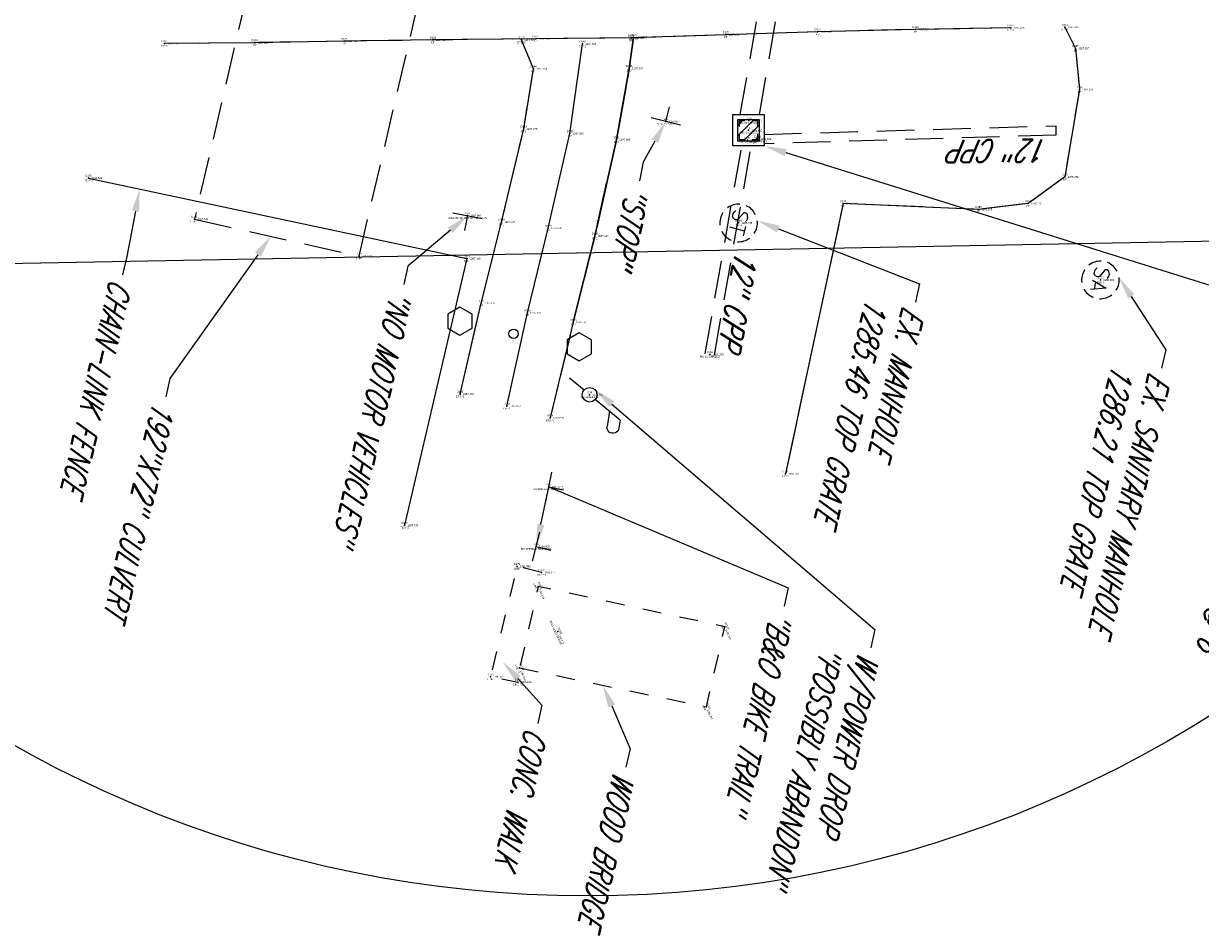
# Model space of a CAD drawing. Extents: x 0 to 213038, y 0 to 462006.
# Tile 98 of 106: x 173566 to 173691, y 454160 to 454256. Entities that reach past the tile are written whole.
import ezdxf
from ezdxf import colors
from ezdxf.entities.mleader import LeaderData, LeaderLine
from ezdxf.enums import TextEntityAlignment as Align
from ezdxf.math import Vec2, Vec3

# ---------------------------------------------------------------- set-up
doc = ezdxf.new("R2010")
doc.units = 0
doc.header["$LTSCALE"] = 20
doc.header["$MEASUREMENT"] = 0
for name, pattern in [('DR_X_STM (no text)', [0.3, 0.2, -0.1]), ('PV_X_EP', [0.27, 0.22, -0.05]), ('X_Existing 3', [0.2, 0.1, -0.1])]:
    doc.linetypes.add(name, pattern=pattern)
doc.layers.get('0').update_dxf_attribs({"linetype": 'CONTINUOUS'})
for name, color, linetype in [('DR_X_BLOCKS', 124, 'CONTINUOUS'), ('DR_X_STM', 124, 'DR_X_STM (no text)'), ('DR_X_TEXT', 2, 'CONTINUOUS'), ('DT_X_BREAK_LINE', 4, 'CONTINUOUS'), ('PNTDESC', 3, 'CONTINUOUS'), ('PNTELEV', 5, 'CONTINUOUS'), ('PNTNO', 7, 'CONTINUOUS'), ('PNTS_DTU-4-30-2025', 1, 'CONTINUOUS'), ('PNTS_DTU-7-22-2025', 1, 'CONTINUOUS'), ('PV_X_EOP', 240, 'PV_X_EP'), ('PV_X_TEXT', 2, 'CONTINUOUS'), ('RD_X_BLOCKS', 1, 'CONTINUOUS'), ('RD_X_FENCE', 1, 'RD_X_FENCE'), ('RD_X_MISC', 1, 'X_Existing 3'), ('RD_X_TEXT', 2, 'CONTINUOUS'), ('SN_X_BLOCKS', 94, 'CONTINUOUS'), ('SN_X_TEXT', 2, 'CONTINUOUS'), ('SV_X_CENTER_PAVT', 2, 'CONTINUOUS'), ('UT_X_POLES', 1, 'CONTINUOUS'), ('UT_X_SAN_BLOCKS', 62, 'CONTINUOUS'), ('UT_X_SAN_TEXT', 62, 'CONTINUOUS'), ('UT_X_TELE_PER_PLANS', 32, 'UT_X_TELEPHONE'), ('UT_X_TELE_TEXT', 32, 'CONTINUOUS')]:
    doc.layers.add(name, color=color, linetype=linetype)
doc.layers.add('SC_SCRATCH-5', color=5, linetype='CONTINUOUS', plot=False)
doc.styles.add('LINETYPE', font='romans.shx', dxfattribs={"width": 0.9})
doc.styles.add('PTXT', font='TXT')
doc.styles.add('romans', font='romans.shx', dxfattribs={"width": 0.75, "oblique": 22.5})
doc.linetypes.add('RD_X_FENCE', pattern='A,0.5,-0.175,0.5,-0.175,["x",LINETYPE,S=0.1,R=0,X=-0.1,Y=-0.025],-0.05', length=1.4)
doc.linetypes.add('UT_X_FOC', pattern='A,0.4,-0.13,0.4,-0.13,0.4,-0.13,0.4,-0.13,0.4,-0.13,0.4,["FOC",LINETYPE,S=0.1,R=0,X=0.06,Y=-0.05],-0.4', length=3.45)
doc.linetypes.add('UT_X_TELEPHONE', pattern='A,0.3,-0.13,0.3,-0.13,0.3,-0.13,0.3,-0.13,0.3,["T",LINETYPE,S=0.1,R=0,X=0.062,Y=-0.05],-0.2', length=2.22)

# ---------------------------------------------------------------- blocks, each defined once
blk = doc.blocks.new('SRVPNO1')
at = {"layer": 'PNTDESC', "style": 'PTXT'}
blk.add_attdef('DESC2', text='', height=1, dxfattribs=at).set_placement((0, -1.75), align=Align.CENTER)
at = {"layer": 'PNTELEV', "style": 'PTXT'}
blk.add_attdef('ELEV2', (1.5, -0.5), '', height=1, dxfattribs=at)
at = {"layer": 'PNTNO', "style": 'PTXT'}
blk.add_attdef('PT#', text='', height=1, dxfattribs=at).set_placement((0, 0.75), align=Align.CENTER)
blk = doc.blocks.new('CBS22B-X')
at = {"color": 8}
for p, q in [((-1.15, -0.61), (0.61, 1.15)), ((-1.15, 0.52), (-0.52, 1.15)), ((-0.55, -1.15), (1.15, 0.55)), ((0.58, -1.15), (1.15, -0.58))]:
    blk.add_line(p, q, dxfattribs=at)
at = {"color": 124}
blk.add_lwpolyline([(-1.67, 1.67), (1.67, 1.67), (1.67, -1.67), (-1.67, -1.67), (-1.67, 1.67)], close=True, dxfattribs=at)
at = {"color": 124, "flags": 128}
blk.add_lwpolyline([(-1.15, 1.15), (1.15, 1.15), (1.15, -1.15), (-1.15, -1.15), (-1.15, 1.15)], close=True, dxfattribs=at)
at = {"color": 8}
for points in [[(-0.4, 1), (-1, 1), (-1, 0.4)], [(1, 0.4), (1, 1), (0.4, 1)], [(-1, -0.4), (-1, -1), (-0.4, -1)], [(0.4, -1), (1, -1), (1, -0.4)]]:
    blk.add_lwpolyline(points, dxfattribs=at)
blk = doc.blocks.new('STMH')
at = {"flags": 128}
blk.add_lwpolyline([(-0.33, 0.69), (-0.36, 0.71), (-0.4, 0.74), (-0.51, 0.77), (-0.65, 0.8), (-0.75, 0.8), (-0.79, 0.8), (-0.95, 0.76), (-1.09, 0.69), (-1.18, 0.59), (-1.2, 0.48), (-1.2, 0.41), (-1.18, 0.31), (-1.08, 0.22), (-0.38, -0.16), (-0.32, -0.21), (-0.29, -0.26), (-0.27, -0.33), (-0.27, -0.41), (-0.28, -0.48), (-0.29, -0.54), (-0.32, -0.6), (-0.35, -0.65), (-0.37, -0.69), (-0.41, -0.72), (-0.45, -0.75), (-0.5, -0.77), (-0.53, -0.79), (-0.65, -0.8), (-0.82, -0.8), (-0.94, -0.77), (-1.1, -0.69), (-1.2, -0.61)], dxfattribs=at)
for points in [[(0.21, 0.8), (1.21, 0.8)], [(0.71, 0.8), (0.64, -0.8)]]:
    blk.add_lwpolyline(points)
for start, end in [(130.0806, 170.0721), (70.0577, 110.1061), (10.0169, 50.0392), (190.0169, 230.0392), (310.0114, 350.0264), (250.0577, 290.0473)]:
    blk.add_arc((0, 0), 2, start, end)
blk = doc.blocks.new('PP')
at = {"color": 0}
for p, q in [((0.1093, 0.1812), (0.0202, 0.0334)), ((0.1093, 0.1812), (0.1518, 0.1812)), ((0.0708, 0.1174), (0.1518, 0.1174))]:
    blk.add_line(p, q, dxfattribs=at)
blk.add_lwpolyline([(-0.0202, -0.0334), (-0.0717, -0.1188)], dxfattribs=at)
blk.add_circle((0, 0), 0.0391, dxfattribs=at)
at = {"color": 0, "extrusion": (0, 0, -1)}
blk.add_arc((-0.1524, 0.1493), 0.0319, 88.8767, 271.1233, dxfattribs=at)
blk = doc.blocks.new('SSMH')
at = {"flags": 128}
for points in [[(-0.0166, 0.0343), (-0.0179, 0.0356), (-0.0198, 0.0368), (-0.0254, 0.0387), (-0.0324, 0.04), (-0.0374, 0.04), (-0.0393, 0.04), (-0.0475, 0.0381), (-0.0544, 0.0343), (-0.0588, 0.0293), (-0.0601, 0.0242), (-0.0601, 0.0205), (-0.0588, 0.0154), (-0.0538, 0.011), (-0.0191, -0.0079), (-0.016, -0.0104), (-0.0147, -0.0129), (-0.0135, -0.0167), (-0.0135, -0.0205), (-0.0141, -0.0242), (-0.0147, -0.0268), (-0.016, -0.0299), (-0.0173, -0.0324), (-0.0185, -0.0343), (-0.0204, -0.0362), (-0.0223, -0.0375), (-0.0248, -0.0387), (-0.0267, -0.0394), (-0.0324, -0.04), (-0.0412, -0.04), (-0.0469, -0.0387), (-0.0551, -0.0343), (-0.0601, -0.0305)], [(0.0105, -0.04), (0.0356, 0.04), (0.0602, -0.04)], [(0.0539, -0.0211), (0.0168, -0.0211)]]:
    blk.add_lwpolyline(points, dxfattribs=at)
for start, end in [(130.0806, 170.07213), (70.05767, 110.10608), (10.01689, 50.03919), (190.01689, 230.03919), (310.01144, 350.02638), (250.05767, 290.04731)]:
    blk.add_arc((0, 0), 0.1, start, end)
blk = doc.blocks.new('SGN1P')
for p, q in [((0, 0.08), (0, -0.08)), ((0, 0), (-0.08, 0))]:
    blk.add_line(p, q)
blk = doc.blocks.new('POST')
at = {"color": 32, "lineweight": -2}
for p, q in [((0, 0.075), (-0.0649, 0.0375)), ((0.0649, 0.0375), (0, 0.075)), ((-0.0649, 0.0375), (-0.0649, -0.0375)), ((0.0649, -0.0375), (0.0649, 0.0375)), ((-0.0649, -0.0375), (0, -0.075)), ((0, -0.075), (0.0649, -0.0375))]:
    blk.add_line(p, q, dxfattribs=at)

msp = doc.modelspace()

# ---------------------------------------------------------------- linework, layer by layer
at = {"layer": 'DR_X_STM'}
msp.add_lwpolyline([(173584.2, 454235.62), (173601.72, 454231.67), (173618.23, 454302.38), (173600.67, 454306.46)], close=True, dxfattribs=at)
msp.add_lwpolyline([(173584.2, 454235.62), (173601.72, 454231.67), (173618.23, 454302.38), (173600.67, 454306.46)], close=True, dxfattribs=at)
for points, elevation in [([(173642.3, 454246.77), (173649.71, 454288.92)], 1281.61), ([(173644.33, 454246.77), (173651.74, 454288.92)], 1281.61), ([(173644.83, 454244.64), (173675.87, 454245.56), (173675.88, 454244.56), (173644.83, 454243.64)], 1281.94), ([(173638.56, 454221.31), (173642.46, 454243.41)], 1282.06), ([(173639.54, 454221.13), (173643.47, 454243.41)], 1282.06)]:
    msp.add_lwpolyline(points, dxfattribs=dict(at, elevation=elevation))
at = {"layer": 'DT_X_BREAK_LINE'}
for points in [[(173671.08, 454255.98, 1287.44), (173660.95, 454255.81, 1287.53), (173650.53, 454255.56, 1287.58), (173640.76, 454255.25, 1287.62), (173630.67, 454254.9, 1287.6), (173620.52, 454254.81, 1287.58), (173609.58, 454254.69, 1287.46), (173600.12, 454254.56, 1287.35), (173590.61, 454254.4, 1287.3), (173581.02, 454254.31, 1287.29)], [(173671.08, 454255.98, 1287.44), (173660.95, 454255.81, 1287.53), (173650.53, 454255.56, 1287.58), (173640.76, 454255.25, 1287.62), (173630.67, 454254.9, 1287.6), (173620.52, 454254.81, 1287.58), (173609.58, 454254.69, 1287.46), (173600.12, 454254.56, 1287.35), (173590.61, 454254.4, 1287.3), (173581.02, 454254.31, 1287.29)], [(173676.86, 454256.05, 1287.37), (173677.98, 454253.79, 1287.11), (173678.4, 454249.41, 1286.88), (173676.84, 454240.11, 1286.38), (173672.95, 454237.28, 1286.16), (173667.66, 454236.66, 1285.98), (173653.25, 454237.28, 1285.6), (173647.11, 454208.5, 1285.79)], [(173676.86, 454256.05, 1287.37), (173677.98, 454253.79, 1287.11), (173678.4, 454249.41, 1286.88), (173676.84, 454240.11, 1286.38), (173672.95, 454237.28, 1286.16), (173667.66, 454236.66, 1285.98), (173653.25, 454237.28, 1285.6), (173647.11, 454208.5, 1285.79)], [(173612.47, 454217, 1287.1), (173614.71, 454226.67, 1287.12), (173616.89, 454235.31, 1287.16), (173619.24, 454245.22, 1287.27), (173620.29, 454251.62, 1287.36), (173619, 454254.69, 1287.49)], [(173612.47, 454217, 1287.1), (173614.71, 454226.67, 1287.12), (173616.89, 454235.31, 1287.16), (173619.24, 454245.22, 1287.27), (173620.29, 454251.62, 1287.36), (173619, 454254.69, 1287.49)], [(173630.92, 454254.96, 1287.6), (173630.48, 454251.66, 1287.39), (173629.11, 454244.07, 1287.27), (173626.82, 454233.82, 1287.18), (173624.52, 454224.65, 1287.14), (173622.07, 454214.46, 1287.09)], [(173624.52, 454224.65, 1287.14), (173626.82, 454233.82, 1287.18), (173629.11, 454244.07, 1287.27), (173630.48, 454251.66, 1287.39), (173630.92, 454254.96, 1287.6)]]:
    msp.add_polyline3d(points, dxfattribs=at)
at = {"layer": 'PNTS_DTU-4-30-2025'}
for p in [(173671.08, 454255.98, 1287.44), (173676.86, 454256.05, 1287.37), (173609.58, 454254.69, 1287.46), (173619, 454254.69, 1287.49), (173620.52, 454254.81, 1287.58), (173630.67, 454254.9, 1287.6), (173630.92, 454254.96, 1287.6), (173640.76, 454255.25, 1287.62), (173650.53, 454255.56, 1287.58), (173660.95, 454255.81, 1287.53), (173581.02, 454254.31, 1287.29), (173590.61, 454254.4, 1287.3), (173600.12, 454254.56, 1287.35), (173625.51, 454254.27, 1287.55), (173677.98, 454253.79, 1287.11), (173620.29, 454251.62, 1287.36), (173630.48, 454251.66, 1287.39), (173678.4, 454249.41, 1286.88), (173634.37, 454246.01, 1286.89), (173643.2, 454246.11, 1281.61), (173619.24, 454245.22, 1287.27), (173624.16, 454244.72, 1287.31), (173643.17, 454245.08, 1285.96), (173629.11, 454244.07, 1287.27), (173643.07, 454244.02, 1281.7), (173644.15, 454244.14, 1281.94), (173572.93, 454239.99, 1286.52), (173676.84, 454240.11, 1286.38), (173653.25, 454237.28, 1285.6), (173672.95, 454237.28, 1286.16), (173613.27, 454235.99, 1287.1), (173667.66, 454236.66, 1285.98), (173584.2, 454235.62, 1287.14), (173616.89, 454235.31, 1287.16), (173621.86, 454234.66, 1287.23), (173642.12, 454235.21, 1285.46), (173626.82, 454233.82, 1287.18), (173601.72, 454231.67, 1287.2), (173613.18, 454231.41, 1287.01), (173680.63, 454229.14, 1286.21), (173614.71, 454226.67, 1287.12), (173619.63, 454225.64, 1287.18), (173624.52, 454224.65, 1287.14), (173639.05, 454221.22, 1282.06), (173612.47, 454217, 1287.1), (173626.26, 454216.92, 1286.83), (173617.44, 454215.71, 1287.15), (173622.07, 454214.46, 1287.09), (173647.11, 454208.5, 1285.79), (173621.92, 454207.12, 1287.05), (173606.57, 454203.03, 1286.72), (173620.58, 454200.76, 1286.93), (173618.53, 454198.65, 1286.94), (173621.14, 454198, 1286.91), (173615.7, 454186.9, 1286.93), (173618.62, 454186.34, 1286.93)]:
    msp.add_point(p, dxfattribs=at)
at = {"layer": 'PNTS_DTU-7-22-2025'}
for p in [(173620.78, 454196.51, 1286.85), (173640.65, 454192.22, 1285.79), (173622.88, 454191.71, 1286.73), (173618.81, 454187.85, 1286.92), (173638.69, 454183.69, 1285.76)]:
    msp.add_point(p, dxfattribs=at)
at = {"layer": 'PV_X_EOP', "flags": 128}
for points in [[(173671.08, 454255.98), (173660.95, 454255.81), (173650.53, 454255.56), (173640.76, 454255.25), (173630.67, 454254.9), (173620.52, 454254.81), (173609.58, 454254.69), (173600.12, 454254.56), (173590.61, 454254.4), (173581.02, 454254.31)], [(173671.08, 454255.98), (173660.95, 454255.81), (173650.53, 454255.56), (173640.76, 454255.25), (173630.67, 454254.9), (173620.52, 454254.81), (173609.58, 454254.69), (173600.12, 454254.56), (173590.61, 454254.4), (173581.02, 454254.31)], [(173676.86, 454256.05), (173677.98, 454253.79), (173678.4, 454249.41), (173676.84, 454240.11), (173672.95, 454237.28), (173667.66, 454236.66), (173653.25, 454237.28), (173647.11, 454208.5)], [(173676.86, 454256.05), (173677.98, 454253.79), (173678.4, 454249.41), (173676.84, 454240.11), (173672.95, 454237.28), (173667.66, 454236.66), (173653.25, 454237.28), (173647.11, 454208.5)], [(173612.47, 454217), (173614.71, 454226.67), (173616.89, 454235.31), (173619.24, 454245.22), (173620.29, 454251.62), (173618.96, 454254.79)], [(173612.47, 454217), (173614.71, 454226.67), (173616.89, 454235.31), (173619.24, 454245.22), (173620.29, 454251.62), (173619, 454254.69)], [(173630.91, 454254.91), (173630.48, 454251.66), (173629.11, 454244.07), (173626.82, 454233.82), (173624.52, 454224.65), (173622.07, 454214.46)], [(173624.52, 454224.65), (173626.82, 454233.82), (173629.11, 454244.07), (173630.48, 454251.66), (173630.92, 454254.96)]]:
    msp.add_lwpolyline(points, dxfattribs=at)
at = {"layer": 'RD_X_BLOCKS'}
for centre, radius in [((173626.01, 454287.58, 1287.04), 124), ((173618.17, 454223.41), 0.5)]:
    msp.add_circle(centre, radius, dxfattribs=at)
at = {"layer": 'RD_X_FENCE', "flags": 128}
msp.add_lwpolyline([(173572.93, 454239.99), (173613.18, 454231.41), (173606.57, 454203.03)], dxfattribs=at)
at = {"layer": 'RD_X_MISC', "flags": 128}
msp.add_lwpolyline([(173621.14, 454198), (173618.53, 454198.65), (173615.7, 454186.9), (173618.62, 454186.34)], dxfattribs=at)
msp.add_lwpolyline([(173618.81, 454187.85), (173638.69, 454183.69), (173640.65, 454192.22), (173620.78, 454196.51)], close=True, dxfattribs=at)
at = {"layer": 'SC_SCRATCH-5', "extrusion": (-4.88492e-05, 1.26139e-05, 1), "elevation": -2.76}
msp.add_lwpolyline([(173712.21, 454017.96), (173797.22, 454347.16), (173584.21, 454402.16), (173499.2, 454072.96), (173712.21, 454017.96)], close=True, dxfattribs=at)
at = {"layer": 'SV_X_CENTER_PAVT'}
msp.add_polyline3d([(173617.44, 454215.71, 1287.15), (173619.63, 454225.64, 1287.18), (173621.86, 454234.66, 1287.23), (173624.16, 454244.72, 1287.31), (173625.51, 454254.27, 1287.55)], dxfattribs=at)
msp.add_polyline3d([(173617.44, 454215.71, 1287.15), (173619.63, 454225.64, 1287.18), (173621.86, 454234.66, 1287.23), (173624.16, 454244.72, 1287.31), (173625.51, 454254.27, 1287.55)], dxfattribs=at)
at = {"layer": 'UT_X_TELE_PER_PLANS', "linetype": 'UT_X_FOC', "flags": 128}
msp.add_lwpolyline([(173727.51, 454233.92), (173531.68, 454230.27)], dxfattribs=at)

# ---------------------------------------------------------------- block references
at = {"layer": 'DR_X_BLOCKS'}
msp.add_blockref('CBS22B-X', (173643.17, 454245.08, 1285.96), dxfattribs=at)
at = {"layer": 'DR_X_BLOCKS', "rotation": 256.385930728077}
msp.add_blockref('STMH', (173642.12, 454235.21, 1285.46), dxfattribs=at)
msp.add_blockref('STMH', (173642.12, 454235.21, 1285.46), dxfattribs=at)
at = {"layer": 'PNTS_DTU-4-30-2025', "xscale": 0.2, "yscale": 0.2, "zscale": 0.2}
for p, values in [((173660.95, 454255.81, 1287.53), {'PT#': 'D123', 'ELEV2': '1287.532', 'DESC2': 'EP'}), ((173671.08, 454255.98, 1287.44), {'PT#': 'D122', 'ELEV2': '1287.438', 'DESC2': 'EP ^ 1'}), ((173676.86, 454256.05, 1287.37), {'PT#': 'D184', 'ELEV2': '1287.365', 'DESC2': 'EP ^ 1'}), ((173590.61, 454254.4, 1287.3), {'PT#': 'D130', 'ELEV2': '1287.303', 'DESC2': 'EP'}), ((173600.12, 454254.56, 1287.35), {'PT#': 'D129', 'ELEV2': '1287.347', 'DESC2': 'EP'}), ((173609.58, 454254.69, 1287.46), {'PT#': 'D128', 'ELEV2': '1287.457', 'DESC2': 'EP'}), ((173619, 454254.69, 1287.49), {'PT#': 'D147', 'ELEV2': '1287.495', 'DESC2': 'EP1 ^ 2'}), ((173620.52, 454254.81, 1287.58), {'PT#': 'D127', 'ELEV2': '1287.579', 'DESC2': 'EP'}), ((173630.67, 454254.9, 1287.6), {'PT#': 'D126', 'ELEV2': '1287.599', 'DESC2': 'EP'}), ((173630.92, 454254.96, 1287.6), {'PT#': 'D146', 'ELEV2': '1287.595', 'DESC2': 'EP2 ^ 2'}), ((173640.76, 454255.25, 1287.62), {'PT#': 'D125', 'ELEV2': '1287.620', 'DESC2': 'EP'}), ((173650.53, 454255.56, 1287.58), {'PT#': 'D124', 'ELEV2': '1287.580', 'DESC2': 'EP'}), ((173581.02, 454254.31, 1287.29), {'PT#': 'D131', 'ELEV2': '1287.292', 'DESC2': 'EP ^ 2'}), ((173625.51, 454254.27, 1287.55), {'PT#': 'D149', 'ELEV2': '1287.554', 'DESC2': 'CP ^ 2'}), ((173677.98, 454253.79, 1287.11), {'PT#': 'D185', 'ELEV2': '1287.107', 'DESC2': 'EP'}), ((173620.29, 454251.62, 1287.36), {'PT#': 'D144', 'ELEV2': '1287.359', 'DESC2': 'EP1'}), ((173630.48, 454251.66, 1287.39), {'PT#': 'D145', 'ELEV2': '1287.387', 'DESC2': 'EP2'}), ((173678.4, 454249.41, 1286.88), {'PT#': 'D186', 'ELEV2': '1286.876', 'DESC2': 'EP'}), ((173634.37, 454246.01, 1286.89), {'PT#': 'V50', 'ELEV2': '1286.892', 'DESC2': 'SIGNPB-STOP'}), ((173643.2, 454246.11, 1281.61), {'PT#': 'D197', 'ELEV2': '1281.611', 'DESC2': 'INV-24"CPP@12'}), ((173619.24, 454245.22, 1287.27), {'PT#': 'D143', 'ELEV2': '1287.270', 'DESC2': 'EP1'}), ((173624.16, 454244.72, 1287.31), {'PT#': 'D142', 'ELEV2': '1287.309', 'DESC2': 'CP'}), ((173643.17, 454245.08, 1285.96), {'PT#': 'D167', 'ELEV2': '1285.962', 'DESC2': 'CBS-2X2@T/G'}), ((173629.11, 454244.07, 1287.27), {'PT#': 'D141', 'ELEV2': '1287.269', 'DESC2': 'EP2'}), ((173643.07, 454244.02, 1281.7), {'PT#': 'D198', 'ELEV2': '1281.697', 'DESC2': 'INV-12"CPP@6'}), ((173644.15, 454244.14, 1281.94), {'PT#': 'D199', 'ELEV2': '1281.939', 'DESC2': 'INV-12"CPP@3'}), ((173572.93, 454239.99, 1286.52), {'PT#': 'D175', 'ELEV2': '1286.522', 'DESC2': 'FEN ^ 1'}), ((173676.84, 454240.11, 1286.38), {'PT#': 'D187', 'ELEV2': '1286.379', 'DESC2': 'EP'}), ((173653.25, 454237.28, 1285.6), {'PT#': 'D190', 'ELEV2': '1285.601', 'DESC2': 'EP'}), ((173672.95, 454237.28, 1286.16), {'PT#': 'D188', 'ELEV2': '1286.160', 'DESC2': 'EP'}), ((173584.2, 454235.62, 1287.14), {'PT#': 'D171', 'ELEV2': '1287.143', 'DESC2': 'LINE ^ 1'}), ((173613.27, 454235.99, 1287.1), {'PT#': 'V49', 'ELEV2': '1287.097', 'DESC2': 'SIGNPB-NO MOTOR VEHICALS'}), ((173667.66, 454236.66, 1285.98), {'PT#': 'D189', 'ELEV2': '1285.978', 'DESC2': 'EP'}), ((173616.89, 454235.31, 1287.16), {'PT#': 'D138', 'ELEV2': '1287.157', 'DESC2': 'EP1'}), ((173621.86, 454234.66, 1287.23), {'PT#': 'D139', 'ELEV2': '1287.235', 'DESC2': 'CP'}), ((173642.12, 454235.21, 1285.46), {'PT#': 'D168', 'ELEV2': '1285.458', 'DESC2': 'DMH'}), ((173626.82, 454233.82, 1287.18), {'PT#': 'D140', 'ELEV2': '1287.180', 'DESC2': 'EP2'}), ((173601.72, 454231.67, 1287.2), {'PT#': 'D172', 'ELEV2': '1287.202', 'DESC2': 'LINE'}), ((173613.18, 454231.41, 1287.01), {'PT#': 'D176', 'ELEV2': '1287.010', 'DESC2': 'FEN'}), ((173680.63, 454229.14, 1286.21), {'PT#': 'D170', 'ELEV2': '1286.206', 'DESC2': 'SSMH'}), ((173614.71, 454226.67, 1287.12), {'PT#': 'D137', 'ELEV2': '1287.116', 'DESC2': 'EP1'}), ((173619.63, 454225.64, 1287.18), {'PT#': 'D136', 'ELEV2': '1287.182', 'DESC2': 'CP'}), ((173624.52, 454224.65, 1287.14), {'PT#': 'D135', 'ELEV2': '1287.140', 'DESC2': 'EP2'}), ((173639.05, 454221.22, 1282.06), {'PT#': 'D169', 'ELEV2': '1282.058', 'DESC2': 'PIO-12"CPP@12'}), ((173612.47, 454217, 1287.1), {'PT#': 'D132', 'ELEV2': '1287.100', 'DESC2': 'EP1 ^ 1'}), ((173626.26, 454216.92, 1286.83), {'PT#': 'V54', 'ELEV2': '1286.827', 'DESC2': 'PP-ABANDON'}), ((173617.44, 454215.71, 1287.15), {'PT#': 'D133', 'ELEV2': '1287.150', 'DESC2': 'CP ^ 1'}), ((173622.07, 454214.46, 1287.09), {'PT#': 'D134', 'ELEV2': '1287.091', 'DESC2': 'EP2 ^ 2'}), ((173647.11, 454208.5, 1285.79), {'PT#': 'D191', 'ELEV2': '1285.785', 'DESC2': 'EP ^ 2'}), ((173621.92, 454207.12, 1287.05), {'PT#': 'V55', 'ELEV2': '1287.049', 'DESC2': 'SIGNPB-B&O BIKE TRAIL'}), ((173606.57, 454203.03, 1286.72), {'PT#': 'D177', 'ELEV2': '1286.725', 'DESC2': 'FEN ^ 2'}), ((173620.58, 454200.76, 1286.93), {'PT#': 'V56', 'ELEV2': '1286.926', 'DESC2': 'SIGNPB-B&O BIKE TRAIL'}), ((173618.53, 454198.65, 1286.94), {'PT#': 'D179', 'ELEV2': '1286.940', 'DESC2': 'LINE'}), ((173621.14, 454198, 1286.91), {'PT#': 'D178', 'ELEV2': '1286.915', 'DESC2': 'LINE ^ 1'}), ((173615.7, 454186.9, 1286.93), {'PT#': 'D180', 'ELEV2': '1286.931', 'DESC2': 'LINE'}), ((173618.62, 454186.34, 1286.93), {'PT#': 'D181', 'ELEV2': '1286.926', 'DESC2': 'LINE ^ 2'})]:
    msp.add_blockref('SRVPNO1', p, dxfattribs=at).add_auto_attribs(values)
at = {"layer": 'PNTS_DTU-7-22-2025', "xscale": 0.2, "yscale": 0.2, "zscale": 0.2, "rotation": 294.3326920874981}
for p, values in [((173620.78, 454196.51, 1286.85), {'PT#': 'D1158', 'ELEV2': '1286.848', 'DESC2': 'LINE ^ 3'}), ((173622.88, 454191.71, 1286.73), {'PT#': 'D1159', 'ELEV2': '1286.727', 'DESC2': 'MISC-WOOD BRIDGE'}), ((173640.65, 454192.22, 1285.79), {'PT#': 'D1157', 'ELEV2': '1285.788', 'DESC2': 'LINE'}), ((173618.81, 454187.85, 1286.92), {'PT#': 'D1155', 'ELEV2': '1286.919', 'DESC2': 'LINE ^ 1'}), ((173638.69, 454183.69, 1285.76), {'PT#': 'D1156', 'ELEV2': '1285.762', 'DESC2': 'LINE'})]:
    msp.add_blockref('SRVPNO1', p, dxfattribs=at).add_auto_attribs(values)
at = {"layer": 'RD_X_BLOCKS', "xscale": 20, "yscale": 20, "zscale": 20}
for p in [(173612.46, 454224.75), (173625.15, 454222.02)]:
    msp.add_blockref('POST', p, dxfattribs=at)
at = {"layer": 'SN_X_BLOCKS'}
for p, xscale, yscale, zscale, rotation in [((173634.37, 454246.01, 1286.89), 20, 20, 20, 255.8360910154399), ((173613.27, 454235.99, 1287.1), 20.00000000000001, 20.00000000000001, 20.00000000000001, 78.73644160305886), ((173621.92, 454207.12, 1287.05), 20, 20, 20, 168.4144607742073), ((173620.58, 454200.76, 1286.93), 20, 20, 20, 165.9792590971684)]:
    msp.add_blockref('SGN1P', p, dxfattribs=dict(at, xscale=xscale, yscale=yscale, zscale=zscale, rotation=rotation))
at = {"layer": 'UT_X_POLES', "xscale": 20, "yscale": 20, "zscale": 20, "rotation": 261.1916331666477}
msp.add_blockref('PP', (173626.26, 454216.92, 1286.83), dxfattribs=at)
at = {"layer": 'UT_X_SAN_BLOCKS', "xscale": 20, "yscale": 20, "zscale": 20, "rotation": 257.5700889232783}
msp.add_blockref('SSMH', (173680.63, 454229.14, 1286.21), dxfattribs=at)

# ---------------------------------------------------------------- texts
at = {"layer": 'DR_X_TEXT', "style": 'romans', "oblique": 22.5, "width": 0.75}
for rotation, p in [(180.2455, (173675.2, 454244.1, 2562.47)), (260.0258, (173641.78, 454232.42, 1280.53))]:
    msp.add_text('12" CPP', height=2.4, rotation=rotation, dxfattribs=at).set_placement(p)

# ---------------------------------------------------------------- leaders
at = {"layer": 'DR_X_TEXT'}
ml = msp.add_multileader_mtext('Standard', dxfattribs=at)
ml.set_content('EX. CATCH BASIN \\P1285.96 TOP GRATE\\P1281.61 INV. 24" CPP @ 12\\P1281.94 INV. 12" CPP @ 3\\P1281.70 INV. 12" CPP @ 6', color=256, style='romans')
ml.set_leader_properties(color=1, linetype='CONTINUOUS', lineweight=-1)
ml.build(insert=Vec2(0, 0))
ml.multileader.update_dxf_attribs({"text_right_attachment_type": 3, "dogleg_length": 0.1, "arrow_head_size": 2.4, "scale": 20})
ctx = ml.context
ctx.base_point, ctx.scale, ctx.char_height, ctx.arrow_head_size, ctx.landing_gap_size, ctx.plane_origin, ctx.plane_x_axis, ctx.plane_y_axis = Vec3(173715.34, 454219.29), 20, 2.4, 2.4, 0.6, Vec3(173704.17, 454259.74), Vec3(-0.226507, -0.97401), Vec3(0.97401, -0.226507)
ctx.right_attachment = 3
notes = []
notes.append((ctx, [(0, (1, 1, 0), (173715.79, 454221.24), (-0.226507, -0.97401), 2, [(0, [(173644.84, 454243.41)], 0, [])])]))
ctx.mtext.insert, ctx.mtext.text_direction, ctx.mtext.rotation, ctx.mtext.flow_direction = Vec3(173716.37, 454218.43), Vec3(-0.226507, -0.97401), 4.483899, 5
ml = msp.add_multileader_mtext('Standard', dxfattribs=at)
ml.set_content('EX. MANHOLE \\P1285.46 TOP GRATE', color=256, style='romans')
ml.set_leader_properties(color=1, linetype='CONTINUOUS', lineweight=-1)
ml.build(insert=Vec2(0, 0))
ml.multileader.update_dxf_attribs({"text_right_attachment_type": 3, "dogleg_length": 0.1, "arrow_head_size": 2.4, "scale": 20})
ctx = ml.context
ctx.base_point, ctx.scale, ctx.char_height, ctx.arrow_head_size, ctx.landing_gap_size, ctx.plane_origin, ctx.plane_x_axis, ctx.plane_y_axis = Vec3(173660.93, 454226.79), 20, 2.4, 2.4, 0.6, Vec3(173644.01, 454197.84), Vec3(-0.226507, -0.97401), Vec3(0.97401, -0.226507)
ctx.right_attachment = 3
notes.append((ctx, [(0, (1, 1, 0), (173661.39, 454228.73), (-0.226507, -0.97401), 2, [(0, [(173644.11, 454235.44)], 0, [])])]))
ctx.mtext.insert, ctx.mtext.text_direction, ctx.mtext.rotation, ctx.mtext.flow_direction = Vec3(173661.96, 454225.93), Vec3(-0.226507, -0.97401), 4.483899, 5
ml = msp.add_multileader_mtext('Standard', dxfattribs=at)
ml.set_content('192"X72" CULVERT ', color=256, style='romans')
ml.set_leader_properties(color=1, linetype='CONTINUOUS', lineweight=-1)
ml.build(insert=Vec2(0, 0))
ml.multileader.update_dxf_attribs({"text_right_attachment_type": 3, "dogleg_length": 0.1, "arrow_head_size": 2.4, "scale": 20})
ctx = ml.context
ctx.base_point, ctx.scale, ctx.char_height, ctx.arrow_head_size, ctx.landing_gap_size, ctx.plane_origin, ctx.plane_x_axis, ctx.plane_y_axis = Vec3(173581.14, 454216.69), 20, 2.4, 2.4, 0.6, Vec3(173592.33, 454233.79), Vec3(-0.22644, -0.974025), Vec3(0.974025, -0.22644)
ctx.right_attachment = 3
notes.append((ctx, [(1, (1, 1, 0), (173581.59, 454218.64), (-0.22644, -0.974025), 2, [(0, [(173592.33, 454233.79)], 0, [])])]))
ctx.mtext.insert, ctx.mtext.text_direction, ctx.mtext.rotation, ctx.mtext.flow_direction = Vec3(173582.17, 454215.84), Vec3(-0.22644, -0.974025), 4.483968, 5
at = {"layer": 'PV_X_TEXT'}
ml = msp.add_multileader_mtext('Standard', dxfattribs=at)
ml.set_content('CONC. WALK', color=256, style='romans')
ml.set_leader_properties(color=1, linetype='CONTINUOUS', lineweight=-1)
ml.build(insert=Vec2(0, 0))
ml.multileader.update_dxf_attribs({"text_right_attachment_type": 3, "dogleg_length": 0.1, "arrow_head_size": 2.4, "scale": 20})
ctx = ml.context
ctx.base_point, ctx.scale, ctx.char_height, ctx.arrow_head_size, ctx.landing_gap_size, ctx.plane_origin, ctx.plane_x_axis, ctx.plane_y_axis = Vec3(173620.74, 454181.94), 20, 2.4, 2.4, 0.6, Vec3(173617, 454188.48), Vec3(-0.221636, -0.97513), Vec3(0.97513, -0.221636)
ctx.right_attachment = 3
notes.append((ctx, [(0, (1, 1, 0), (173621.19, 454183.89), (-0.221636, -0.97513), 2, [(0, [(173617, 454188.48)], 0, [])])]))
ctx.mtext.insert, ctx.mtext.text_direction, ctx.mtext.rotation, ctx.mtext.flow_direction = Vec3(173621.78, 454181.08), Vec3(-0.221636, -0.97513), 4.488897, 5
at = {"layer": 'RD_X_TEXT'}
ml = msp.add_multileader_mtext('Standard', dxfattribs=at)
ml.set_content('CHAIN-LINK FENCE', color=256, style='romans')
ml.set_leader_properties(color=1, linetype='CONTINUOUS', lineweight=-1)
ml.build(insert=Vec2(0, 0))
ml.multileader.update_dxf_attribs({"text_right_attachment_type": 3, "dogleg_length": 0.1, "arrow_head_size": 2.4, "scale": 20})
ctx = ml.context
ctx.base_point, ctx.scale, ctx.char_height, ctx.arrow_head_size, ctx.landing_gap_size, ctx.plane_origin, ctx.plane_x_axis, ctx.plane_y_axis = Vec3(173576.53, 454229.69), 20, 2.4, 2.4, 0.6, Vec3(173587.39, 454230.86), Vec3(-0.226799, -0.973942), Vec3(0.973942, -0.226799)
ctx.right_attachment = 3
notes.append((ctx, [(0, (1, 1, 0), (173576.99, 454231.64), (-0.226799, -0.973942), 2, [(0, [(173578.37, 454238.83)], 0, [])])]))
ctx.mtext.insert, ctx.mtext.text_direction, ctx.mtext.rotation, ctx.mtext.flow_direction = Vec3(173577.57, 454228.83), Vec3(-0.226799, -0.973942), 4.483599, 5
ml = msp.add_multileader_mtext('Standard', dxfattribs=at)
ml.set_content('WOOD BRIDGE ', color=256, style='romans')
ml.set_leader_properties(color=1, linetype='CONTINUOUS', lineweight=-1)
ml.build(insert=Vec2(0, 0))
ml.multileader.update_dxf_attribs({"text_right_attachment_type": 3, "dogleg_length": 0.1, "arrow_head_size": 2.4, "scale": 20})
ctx = ml.context
ctx.base_point, ctx.scale, ctx.char_height, ctx.arrow_head_size, ctx.landing_gap_size, ctx.plane_origin, ctx.plane_x_axis, ctx.plane_y_axis = Vec3(173630.13, 454177.28), 20, 2.4, 2.4, 0.6, Vec3(173627.66, 454186), Vec3(-0.224659, -0.974437), Vec3(0.974437, -0.224659)
ctx.right_attachment = 3
notes.append((ctx, [(0, (1, 1, 0), (173630.58, 454179.23), (-0.224659, -0.974437), 2, [(0, [(173627.66, 454186)], 0, [])])]))
ctx.mtext.insert, ctx.mtext.text_direction, ctx.mtext.rotation, ctx.mtext.flow_direction = Vec3(173631.16, 454176.42), Vec3(-0.224659, -0.974437), 4.485795, 5
at = {"layer": 'SN_X_TEXT'}
ml = msp.add_multileader_mtext('Standard', dxfattribs=at)
ml.set_content('"STOP"', color=256, style='romans')
ml.set_leader_properties(color=1, linetype='CONTINUOUS', lineweight=-1)
ml.build(insert=Vec2(0, 0))
ml.multileader.update_dxf_attribs({"text_right_attachment_type": 3, "dogleg_length": 0.1, "arrow_head_size": 2.4, "scale": 20})
ctx = ml.context
ctx.base_point, ctx.scale, ctx.char_height, ctx.arrow_head_size, ctx.landing_gap_size, ctx.plane_origin, ctx.plane_x_axis, ctx.plane_y_axis = Vec3(173631.56, 454239.71), 20, 2.4, 2.4, 0.6, Vec3(173621.26, 454239.49), Vec3(-0.200905, -0.979611), Vec3(0.979611, -0.200905)
ctx.right_attachment = 3
notes.append((ctx, [(1, (1, 1, 0), (173631.96, 454241.67), (-0.200905, -0.979611), 2, [(0, [(173634.37, 454246.01)], 0, [])])]))
ctx.mtext.insert, ctx.mtext.text_direction, ctx.mtext.rotation, ctx.mtext.flow_direction = Vec3(173632.61, 454238.88), Vec3(-0.200905, -0.979611), 4.510108, 5
ml = msp.add_multileader_mtext('Standard', dxfattribs=at)
ml.set_content('"NO MOTOR VEHICLES"', color=256, style='romans')
ml.set_leader_properties(color=1, linetype='CONTINUOUS', lineweight=-1)
ml.build(insert=Vec2(0, 0))
ml.multileader.update_dxf_attribs({"text_right_attachment_type": 3, "dogleg_length": 0.1, "arrow_head_size": 2.4, "scale": 20})
ctx = ml.context
ctx.base_point, ctx.scale, ctx.char_height, ctx.arrow_head_size, ctx.landing_gap_size, ctx.plane_origin, ctx.plane_x_axis, ctx.plane_y_axis = Vec3(173606.47, 454228.67, 1287.1), 20, 2.4, 2.4, 0.6, Vec3(173614.15, 454192.87, 1287.1), Vec3(-0.226507, -0.97401), Vec3(0.97401, -0.226507)
ctx.right_attachment = 3
notes.append((ctx, [(1, (1, 1, 0), (173606.92, 454230.62, 1287.1), (-0.226507, -0.97401), 2, [(0, [(173613.27, 454235.99, 1287.1)], 0, [])])]))
ctx.mtext.insert, ctx.mtext.text_direction, ctx.mtext.rotation, ctx.mtext.flow_direction = Vec3(173607.5, 454227.81, 1287.1), Vec3(-0.226507, -0.97401), 4.483899, 5
ml = msp.add_multileader_mtext('Standard', dxfattribs=at)
ml.set_content('"B&O BIKE TRAIL"', color=256, style='romans')
ml.set_leader_properties(color=1, linetype='CONTINUOUS', lineweight=-1)
ml.build(insert=Vec2(0, 0))
ml.multileader.update_dxf_attribs({"text_right_attachment_type": 3, "dogleg_length": 0.1, "arrow_head_size": 2.4, "scale": 20})
ctx = ml.context
ctx.base_point, ctx.scale, ctx.char_height, ctx.arrow_head_size, ctx.landing_gap_size, ctx.plane_origin, ctx.plane_x_axis, ctx.plane_y_axis = Vec3(173646.96, 454194.43, 1286.93), 20, 2.4, 2.4, 0.6, Vec3(173628.02, 454212.63, 1286.93), Vec3(-0.226507, -0.97401), Vec3(0.97401, -0.226507)
ctx.right_attachment = 3
notes.append((ctx, [(0, (1, 1, 0), (173647.41, 454196.38, 1286.93), (-0.226507, -0.97401), 2, [(1, [(173620.58, 454200.76, 1286.93), (173621.92, 454207.12, 1286.93)], 0, [])])]))
ctx.mtext.insert, ctx.mtext.text_direction, ctx.mtext.rotation, ctx.mtext.flow_direction = Vec3(173647.99, 454193.57, 1286.93), Vec3(-0.226507, -0.97401), 4.483899, 5
at = {"layer": 'UT_X_SAN_TEXT'}
ml = msp.add_multileader_mtext('Standard', dxfattribs=at)
ml.set_content('EX. SANITARY MANHOLE\\P1286.21 TOP GRATE', color=256, style='romans')
ml.set_leader_properties(color=1, linetype='CONTINUOUS', lineweight=-1)
ml.build(insert=Vec2(0, 0))
ml.multileader.update_dxf_attribs({"text_right_attachment_type": 3, "dogleg_length": 0.1, "arrow_head_size": 2.4, "scale": 20})
ctx = ml.context
ctx.base_point, ctx.scale, ctx.char_height, ctx.arrow_head_size, ctx.landing_gap_size, ctx.plane_origin, ctx.plane_x_axis, ctx.plane_y_axis = Vec3(173687.13, 454219.76, 1286.21), 20, 2.4, 2.4, 0.6, Vec3(173717.3, 454230.99, 1286.21), Vec3(-0.226507, -0.97401), Vec3(0.97401, -0.226507)
ctx.right_attachment = 3
notes.append((ctx, [(0, (1, 1, 0), (173687.58, 454221.7, 1286.21), (-0.226507, -0.97401), 2, [(0, [(173682.61, 454229.4, 1286.21)], 0, [])])]))
ctx.mtext.insert, ctx.mtext.text_direction, ctx.mtext.rotation, ctx.mtext.flow_direction = Vec3(173688.16, 454218.9, 1286.21), Vec3(-0.226507, -0.97401), 4.483899, 5
at = {"layer": 'UT_X_TELE_TEXT'}
ml = msp.add_multileader_mtext('Standard', dxfattribs=at)
ml.set_content('W/POWER DROP\\P"POSSIBLY ABANDON"', color=256, style='romans')
ml.set_leader_properties(color=1, linetype='CONTINUOUS', lineweight=-1)
ml.build(insert=Vec2(0, 0))
ml.multileader.update_dxf_attribs({"text_right_attachment_type": 3, "dogleg_length": 0.1, "arrow_head_size": 2.4, "scale": 20})
ctx = ml.context
ctx.base_point, ctx.scale, ctx.char_height, ctx.arrow_head_size, ctx.landing_gap_size, ctx.plane_origin, ctx.plane_x_axis, ctx.plane_y_axis = Vec3(173656.17, 454189.97, 1286.83), 20, 2.4, 2.4, 0.6, Vec3(173626.8, 454217.49, 1286.83), Vec3(-0.226507, -0.97401), Vec3(0.97401, -0.226507)
ctx.right_attachment = 3
notes.append((ctx, [(0, (1, 1, 0), (173656.63, 454191.92, 1286.83), (-0.226507, -0.97401), 2, [(0, [(173626.8, 454217.49, 1286.83)], 0, [])])]))
ctx.mtext.insert, ctx.mtext.text_direction, ctx.mtext.rotation, ctx.mtext.flow_direction = Vec3(173657.21, 454189.11, 1286.83), Vec3(-0.226507, -0.97401), 4.483899, 5
for ctx, leaders in notes:
    for number, flags, end, landing, length, lines in leaders:
        leader = LeaderData()
        leader.index, (leader.has_last_leader_line, leader.has_dogleg_vector, leader.attachment_direction) = number, flags
        leader.last_leader_point, leader.dogleg_vector, leader.dogleg_length = Vec3(end), Vec3(landing), length
        for number, points, colour, breaks in lines:
            line = LeaderLine()
            line.index, line.vertices, line.color, line.breaks = number, Vec3.list(points), colors.encode_raw_color(colour), breaks
            leader.lines.append(line)
        ctx.leaders.append(leader)

doc.saveas('drawing.dxf')
